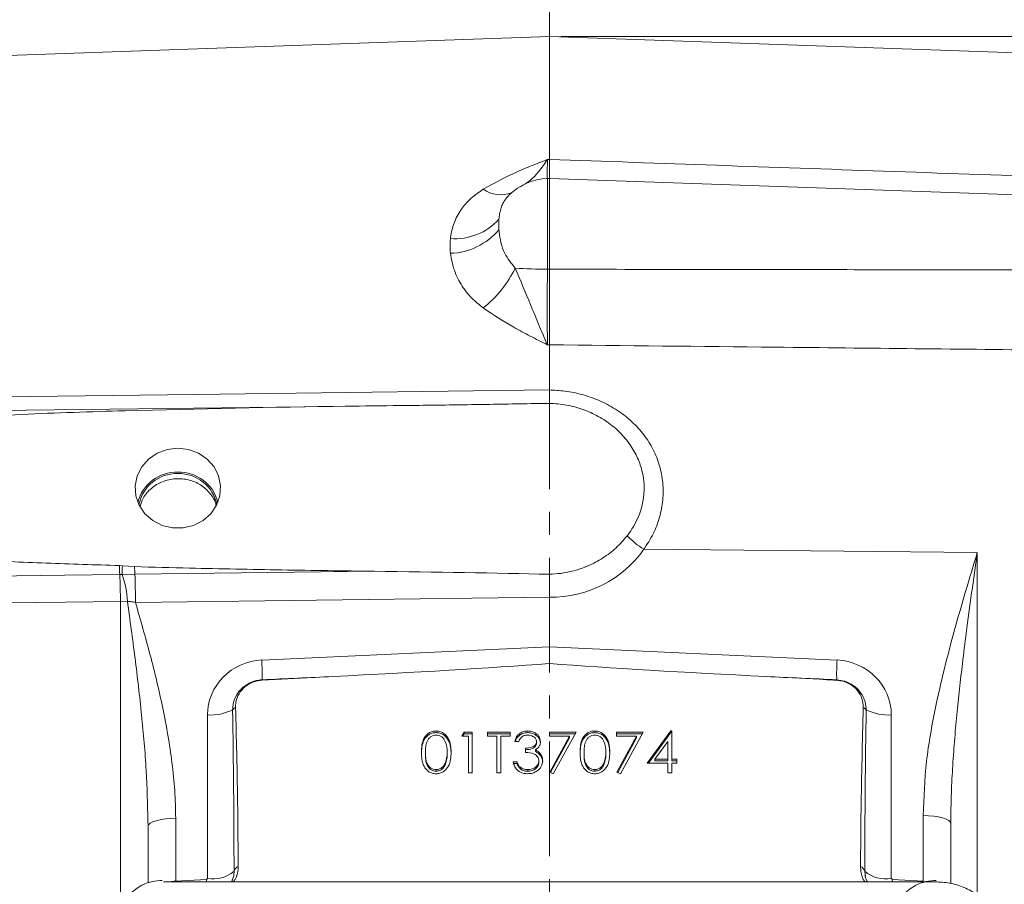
# Model space of a CAD drawing. Header units: inches. Extents: x 0.3 to 33.9, y 0.2 to 21.6.
# Tile 12 of 26: x 21 to 25.3, y 8.9 to 12.7. Entities that reach past the tile are written whole.
import ezdxf

# ---------------------------------------------------------------- set-up
doc = ezdxf.new("R2010")
doc.units = ezdxf.units.IN
doc.header["$MEASUREMENT"] = 0
doc.linetypes.add('CENTERX2', pattern=[0.8, 0.5, -0.1, 0.1, -0.1])
doc.layers.add('SLD-0', color=7, linetype='Continuous', lineweight=15)
doc.styles.add('SLDTEXTSTYLE0', font='TXT', dxfattribs={"width": 0.75})
doc.dimstyles.new('SLDDIMSTYLE0', dxfattribs={"dimtxt": 0.25, "dimasz": 0.13, "dimexe": 0, "dimexo": 0.0625, "dimgap": 0.0625, "dimtad": 0, "dimtih": 1, "dimtoh": 1, "dimrnd": 1e-09, "dimzin": 12, "dimdsep": 46, "dimtxsty": 'SLDTEXTSTYLE0', "dimsah": 1, "dimcen": 0.09, "dimadec": 0, "dimazin": 3, "dimtfac": 1, "dimtofl": 0, "dimtmove": 0, "dimatfit": 3, "dimfxl": 1, "dimfrac": 2, "dimtolj": 1, "dimtzin": 12, "dimarcsym": 0})

# ---------------------------------------------------------------- blocks, each defined once
blk = doc.blocks.new('_D_6')
at = {"layer": 'SLD-0'}
for p, q in [((25.8935, 12.5166), (25.8935, 13.5957)), ((24.2195, 13.5075), (24.1687, 13.5075)), ((24.1687, 13.5075), (24.1687, 13.1106)), ((24.993, 13.5075), (25.0437, 13.5075)), ((25.0437, 13.5075), (25.0437, 13.1106)), ((23.319, 13.4707), (24.0799, 13.4707)), ((25.8935, 13.4707), (25.1325, 13.4707)), ((24.1687, 13.1106), (24.2195, 13.1106)), ((25.0437, 13.1106), (24.993, 13.1106))]:
    blk.add_line(p, q, dxfattribs=at)
for points in [[(23.319, 13.4707), (23.449, 13.4507), (23.449, 13.4907)], [(25.8935, 13.4707), (25.7635, 13.4907), (25.7635, 13.4507)]]:
    blk.add_solid(points, dxfattribs=at)
at = {"layer": 'SLD-0', "char_height": 0.25, "attachment_point": 1, "style": 'SLDTEXTSTYLE0'}
for s, insert in [('2.57', (24.1814, 13.8805, -2.4475)), ('65.4', (24.283, 13.4329, -2.4475))]:
    blk.add_mtext(s, dxfattribs=dict(at, insert=insert))
blk = doc.blocks.new('_D_7')
at = {"layer": 'SLD-0'}
for p, q in [((27.3015, 11.1869), (27.3015, 14.7768)), ((24.8311, 14.6886), (24.7803, 14.6886)), ((24.7803, 14.6886), (24.7803, 14.2917)), ((25.7893, 14.6886), (25.8401, 14.6886)), ((25.8401, 14.6886), (25.8401, 14.2917)), ((23.319, 14.6518), (24.6916, 14.6518)), ((27.3015, 14.6518), (25.9289, 14.6518)), ((24.7803, 14.2917), (24.8311, 14.2917)), ((25.8401, 14.2917), (25.7893, 14.2917))]:
    blk.add_line(p, q, dxfattribs=at)
for points in [[(23.319, 14.6518), (23.449, 14.6318), (23.449, 14.6718)], [(27.3015, 14.6518), (27.1715, 14.6718), (27.1715, 14.6318)]]:
    blk.add_solid(points, dxfattribs=at)
at = {"layer": 'SLD-0', "char_height": 0.25, "attachment_point": 1, "style": 'SLDTEXTSTYLE0'}
for s, insert in [('3.98', (24.8854, 15.0616, -2.4475)), ('101.2', (24.8946, 14.614, -2.4475))]:
    blk.add_mtext(s, dxfattribs=dict(at, insert=insert))
blk = doc.blocks.new('_D_8')
at = {"layer": 'SLD-0'}
for p, q in [((18.751, 11.6936), (18.751, 13.5957)), ((20.5559, 13.5075), (20.5051, 13.5075)), ((20.5051, 13.5075), (20.5051, 13.1106)), ((21.5141, 13.5075), (21.5649, 13.5075)), ((21.5649, 13.5075), (21.5649, 13.1106)), ((18.751, 13.4707), (20.4163, 13.4707)), ((23.319, 13.4707), (21.6536, 13.4707)), ((20.5051, 13.1106), (20.5559, 13.1106)), ((21.5649, 13.1106), (21.5141, 13.1106))]:
    blk.add_line(p, q, dxfattribs=at)
for points in [[(18.751, 13.4707), (18.881, 13.4507), (18.881, 13.4907)], [(23.319, 13.4707), (23.189, 13.4907), (23.189, 13.4507)]]:
    blk.add_solid(points, dxfattribs=at)
at = {"layer": 'SLD-0', "char_height": 0.25, "attachment_point": 1, "style": 'SLDTEXTSTYLE0'}
for s, insert in [('4.57', (20.6101, 13.8805, -2.4475)), ('116.0', (20.6193, 13.4329, -2.4475))]:
    blk.add_mtext(s, dxfattribs=dict(at, insert=insert))
blk = doc.blocks.new('_D_9')
at = {"layer": 'SLD-0'}
for p, q in [((17.611, 11.7513), (17.611, 14.7768)), ((19.9859, 14.6886), (19.9351, 14.6886)), ((19.9351, 14.6886), (19.9351, 14.2917)), ((20.9441, 14.6886), (20.9949, 14.6886)), ((20.9949, 14.6886), (20.9949, 14.2917)), ((17.611, 14.6518), (19.8463, 14.6518)), ((23.319, 14.6518), (21.0836, 14.6518)), ((19.9351, 14.2917), (19.9859, 14.2917)), ((20.9949, 14.2917), (20.9441, 14.2917))]:
    blk.add_line(p, q, dxfattribs=at)
for points in [[(17.611, 14.6518), (17.741, 14.6318), (17.741, 14.6718)], [(23.319, 14.6518), (23.189, 14.6718), (23.189, 14.6318)]]:
    blk.add_solid(points, dxfattribs=at)
at = {"layer": 'SLD-0', "char_height": 0.25, "attachment_point": 1, "style": 'SLDTEXTSTYLE0'}
for s, insert in [('5.71', (20.0401, 15.0616, -2.4475)), ('145.0', (20.0493, 14.614, -2.4475))]:
    blk.add_mtext(s, dxfattribs=dict(at, insert=insert))
blk = doc.blocks.new('_D_11')
at = {"layer": 'SLD-0'}
for p, q in [((23.369, 12.6045), (30.951, 12.6045)), ((30.826, 12.6045), (30.826, 9.2256)), ((30.3469, 8.8515), (30.2962, 8.8515)), ((30.2962, 8.8515), (30.2962, 8.4547)), ((31.3051, 8.8515), (31.3559, 8.8515)), ((31.3559, 8.8515), (31.3559, 8.4547)), ((30.2962, 8.4547), (30.3469, 8.4547)), ((31.3559, 8.4547), (31.3051, 8.4547)), ((30.826, 5.0249), (30.826, 8.4039)), ((26.866, 5.0249), (30.951, 5.0249))]:
    blk.add_line(p, q, dxfattribs=at)
for points in [[(30.826, 12.6045), (30.806, 12.4745), (30.846, 12.4745)], [(30.826, 5.0249), (30.846, 5.1549), (30.806, 5.1549)]]:
    blk.add_solid(points, dxfattribs=at)
at = {"layer": 'SLD-0', "char_height": 0.25, "attachment_point": 1, "style": 'SLDTEXTSTYLE0'}
for s, insert in [('7.58', (30.4012, 9.2246, -2.4475)), ('192.5', (30.4104, 8.7769, -2.4475))]:
    blk.add_mtext(s, dxfattribs=dict(at, insert=insert))

msp = doc.modelspace()

# ---------------------------------------------------------------- linework, layer by layer
at = {"color": 7, "linetype": 'Continuous', "lineweight": 15}
for p, q in [((23.319, 12.6045), (19.7703, 12.4806)), ((25.5232, 12.5276), (23.319, 12.6045)), ((23.319, 12.0686), (23.319, 12.6045)), ((23.3102, 12.0683), (23.319, 12.0686)), ((23.319, 11.9856), (23.3102, 11.9853)), ((25.5232, 11.9086), (23.319, 11.9856)), ((23.319, 11.9856), (23.319, 11.5901)), ((23.3102, 11.5901), (23.319, 11.5901)), ((23.319, 11.2607), (23.3102, 11.2606)), ((23.319, 11.0641), (23.319, 11.2607)), ((23.319, 11.0641), (23.319, 11.064)), ((22.3762, 10.9924), (20.5701, 10.9695)), ((25.1848, 10.3555), (23.7306, 10.3695)), ((21.444, 10.2985), (21.457, 10.2976)), ((21.457, 10.2976), (21.5102, 10.2938)), ((22.5547, 10.2737), (21.5115, 10.2607)), ((21.5115, 10.2607), (21.4564, 10.2595)), ((21.479, 10.1432), (21.4483, 10.1421)), ((23.319, 10.1602), (21.5142, 10.1375)), ((23.319, 9.945), (23.319, 10.1602)), ((23.319, 10.1602), (23.319, 10.1602)), ((22.0646, 9.887), (23.319, 9.945)), ((23.319, 9.945), (24.5733, 9.887)), ((23.319, 9.945), (23.319, 9.8711)), ((22.3746, 9.815), (22.066, 9.7988)), ((21.8282, 8.9348), (21.8282, 9.6478)), ((24.8098, 9.6478), (24.8098, 8.9348)), ((22.8247, 9.5706), (22.8247, 9.5778)), ((23.2245, 9.5706), (23.2245, 9.5778)), ((23.5165, 9.5706), (23.5165, 9.5778)), ((23.7453, 9.4368), (23.849, 9.5778)), ((23.849, 9.5778), (23.8524, 9.5778)), ((23.849, 9.5706), (23.849, 9.5778)), ((23.8524, 9.5778), (23.8524, 9.4549)), ((22.9365, 9.555), (22.9477, 9.5732)), ((22.9658, 9.555), (22.9365, 9.555)), ((22.9409, 9.555), (22.9477, 9.566)), ((22.9477, 9.5732), (22.9828, 9.5732)), ((22.9477, 9.566), (22.9477, 9.5732)), ((22.9477, 9.566), (22.9828, 9.566)), ((22.9658, 9.3958), (22.9658, 9.555)), ((22.9828, 9.5732), (22.9828, 9.3958)), ((23.0486, 9.5732), (23.1485, 9.5732)), ((23.0486, 9.555), (23.0486, 9.5732)), ((23.0486, 9.566), (23.1485, 9.566)), ((23.09, 9.555), (23.0486, 9.555)), ((23.09, 9.3958), (23.09, 9.555)), ((23.107, 9.555), (23.107, 9.3958)), ((23.1485, 9.555), (23.107, 9.555)), ((23.1485, 9.5732), (23.1485, 9.555)), ((23.185, 9.5323), (23.1679, 9.5323)), ((23.2629, 9.5246), (23.2629, 9.5317)), ((23.319, 9.5732), (23.4359, 9.5732)), ((23.319, 9.555), (23.319, 9.5732)), ((23.319, 9.566), (23.432, 9.566)), ((23.407, 9.555), (23.319, 9.555)), ((23.3213, 9.3988), (23.407, 9.555)), ((23.3244, 9.3973), (23.407, 9.5478)), ((23.4359, 9.5732), (23.336, 9.3913)), ((23.407, 9.5478), (23.407, 9.555)), ((23.6113, 9.5732), (23.7282, 9.5732)), ((23.6113, 9.555), (23.6113, 9.5732)), ((23.6113, 9.566), (23.7243, 9.566)), ((23.6993, 9.555), (23.6113, 9.555)), ((23.6136, 9.3988), (23.6993, 9.555)), ((23.6167, 9.3973), (23.6993, 9.5478)), ((23.7282, 9.5732), (23.6283, 9.3913)), ((23.6993, 9.5478), (23.6993, 9.555)), ((23.7505, 9.4368), (23.849, 9.5706)), ((23.8354, 9.532), (23.7787, 9.4549)), ((23.8354, 9.4549), (23.8354, 9.532)), ((23.849, 9.5706), (23.8524, 9.5706)), ((23.2142, 9.4845), (23.2142, 9.5027)), ((23.2578, 9.488), (23.2578, 9.4952)), ((22.7782, 9.4773), (22.7782, 9.4845)), ((22.8732, 9.4773), (22.8732, 9.4845)), ((23.2727, 9.4398), (23.2727, 9.447)), ((23.2784, 9.4729), (23.2784, 9.48)), ((23.47, 9.4773), (23.47, 9.4845)), ((23.565, 9.4773), (23.565, 9.4845)), ((23.7787, 9.4478), (23.7787, 9.4549)), ((23.7787, 9.4549), (23.8354, 9.4549)), ((23.7787, 9.4478), (23.8354, 9.4478)), ((23.8354, 9.4478), (23.8354, 9.4549)), ((23.8524, 9.4549), (23.8744, 9.4549)), ((23.8524, 9.4478), (23.8524, 9.4549)), ((23.8524, 9.4478), (23.8744, 9.4478)), ((23.8744, 9.4549), (23.8744, 9.4368)), ((22.8252, 9.4023), (22.8252, 9.4095)), ((22.866, 9.4328), (22.866, 9.4399)), ((23.1606, 9.4436), (23.1777, 9.4436)), ((23.1606, 9.4364), (23.1777, 9.4364)), ((23.1777, 9.4364), (23.1777, 9.4436)), ((23.1926, 9.4119), (23.1926, 9.4191)), ((23.2243, 9.4023), (23.2243, 9.4095)), ((23.517, 9.4023), (23.517, 9.4095)), ((23.5578, 9.4328), (23.5578, 9.4399)), ((23.8354, 9.4368), (23.7453, 9.4368)), ((23.8354, 9.3958), (23.8354, 9.4368)), ((23.8524, 9.4368), (23.8524, 9.3958)), ((23.8744, 9.4368), (23.8524, 9.4368)), ((22.9828, 9.3958), (22.9658, 9.3958)), ((23.107, 9.3958), (23.09, 9.3958)), ((23.336, 9.3913), (23.3213, 9.3988)), ((23.6283, 9.3913), (23.6136, 9.3988)), ((23.8524, 9.3958), (23.8354, 9.3958)), ((21.6896, 9.1973), (21.6896, 8.9238)), ((24.9483, 8.9238), (24.9483, 9.2094)), ((25.0693, 9.1911), (25.069, 9.1749)), ((21.569, 9.1628), (21.5682, 9.1858)), ((21.569, 8.9166), (21.569, 9.1628)), ((25.069, 9.1749), (25.069, 8.9129)), ((21.6896, 8.9238), (21.8233, 8.93)), ((21.8233, 8.93), (21.8282, 8.9348)), ((21.9345, 8.9206), (21.9394, 8.9395)), ((24.6941, 8.9664), (24.6958, 8.9518)), ((24.6961, 8.9525), (24.6971, 8.9445)), ((24.8098, 8.9348), (24.8146, 8.93)), ((24.8146, 8.93), (24.9483, 8.9238)), ((25.0003, 8.9206), (21.6366, 8.9206))]:
    msp.add_line(p, q, dxfattribs=at)
at = {"color": 8, "linetype": 'Continuous', "lineweight": 15}
for p, q in [((23.3102, 11.9853), (23.3102, 11.5901)), ((25.1848, 10.3555), (25.1848, 8.8633)), ((21.4483, 8.8598), (21.4483, 10.1421)), ((21.8233, 8.93), (21.8237, 8.9206)), ((24.8146, 8.93), (24.8142, 8.9206)), ((21.6896, 8.9238), (21.6897, 8.9206)), ((24.9483, 8.9238), (24.9482, 8.9206))]:
    msp.add_line(p, q, dxfattribs=at)
at = {"color": 7, "linetype": 'Continuous', "lineweight": 15, "flags": 128}
for points in [[(20.5732, 11.0287), (20.813, 11.0318), (21.7724, 11.0442), (23.319, 11.0641)], [(21.699, 10.8098), (21.6525, 10.8043), (21.609, 10.7882), (21.5711, 10.7626), (21.5413, 10.7289), (21.5214, 10.6894), (21.5126, 10.6464), (21.5156, 10.6028), (21.53, 10.5613), (21.5551, 10.5244), (21.5892, 10.4945), (21.6302, 10.4734), (21.6756, 10.4625), (21.7224, 10.4625), (21.7677, 10.4734), (21.8087, 10.4945), (21.8428, 10.5244), (21.8679, 10.5613), (21.8824, 10.6028), (21.8853, 10.6464), (21.8766, 10.6894), (21.8566, 10.7289), (21.8268, 10.7626), (21.7889, 10.7882), (21.7454, 10.8043), (21.699, 10.8098)], [(21.4455, 10.2597), (21.2056, 10.2567), (20.5703, 10.2487)], [(21.4483, 10.1421), (21.2085, 10.1392), (20.5732, 10.1312)], [(21.6896, 9.1973), (21.6658, 9.1964), (21.6431, 9.1943), (21.6223, 9.191), (21.6041, 9.1868), (21.5891, 9.1816), (21.5781, 9.1757), (21.5713, 9.1694), (21.569, 9.1628)], [(24.9483, 9.2094), (24.9721, 9.2085), (24.9948, 9.2064), (25.0157, 9.2032), (25.0339, 9.1989), (25.0488, 9.1937), (25.0599, 9.1879), (25.0667, 9.1815), (25.069, 9.1749)]]:
    msp.add_lwpolyline(points, dxfattribs=at)
at = {"color": 7, "linetype": 'Continuous', "lineweight": 15}
for centre, radius, start, end in [((23.319, 11.7354), 0.25, 92, 134.418), ((22.9071, 11.9815), 0.2586, 265.6604, 317.8805), ((22.8775, 11.9487), 0.2895, 271.9958, 319.9014), ((22.7102, 11.8226), 0.5134, 308.5679, 333.654), ((23.3117, 13.7323), 2.1422, 266.2144, 269.9615), ((21.6943, 10.5301), 0.1755, 88.4647, 165.5745), ((21.694, 10.5313), 0.1681, 88.311, 169.0106), ((21.7037, 10.5301), 0.1755, 14.4255, 91.5353), ((21.7039, 10.5313), 0.1681, 10.9894, 91.689), ((23.9508, 10.7144), 0.4092, 224.3358, 237.4492), ((23.1519, 10.3451), 1.7085, 181.563, 182.8635), ((22.3328, 10.2646), 0.8764, 177.8467, 180.3377), ((23.2523, 10.3441), 1.7428, 181.6543, 182.7451), ((18.683, 10.1336), 2.7654, 0.1765, 2.6133), ((21.1179, 10.1333), 0.3611, 1.5614, 20.4406), ((18.5828, 10.1342), 2.9314, 0.0644, 2.473), ((21.0123, 9.8247), 1.0542, 358.695, 3.3913), ((25.6257, 9.8247), 1.0542, 176.6087, 181.305), ((22.0824, 9.7982), 0.0164, 171.5853, 177.889), ((24.5555, 9.7982), 0.0164, 2.111, 8.4147), ((21.8421, 9.8575), 0.2102, 266.1926, 297.0837), ((21.977, 9.6333), 0.054, 119.6035, 136.6224), ((24.6609, 9.6333), 0.054, 43.3776, 60.3965), ((24.7958, 9.8575), 0.2102, 242.9163, 273.8074), ((21.9748, 8.958), 0.0321, 113.2504, 164.7463), ((24.6631, 8.958), 0.0321, 15.2537, 66.7496), ((21.8523, 9.0742), 0.1414, 260.1841, 310.3535), ((24.7857, 9.0742), 0.1414, 229.6465, 279.8159)]:
    msp.add_arc(centre, radius, start, end, dxfattribs=at)
at = {"color": 8, "linetype": 'Continuous', "lineweight": 15}
msp.add_arc((23.1066, 12.0486), 0.134, 235.2393, 290.6814, dxfattribs=at)
at = {"color": 7, "linetype": 'Continuous', "lineweight": 15}
for centre, major_axis, ratio, start_param, end_param in [((23.3148, 10.6427), (0.4929, -0.0872), 0.962793, 4.889568, 5.863291), ((21.3633, 10.1687), (3.4254, 0), 0.032706, 0.963213, 1.21557), ((22.0732, 9.6509), (0.2415, 0.0428), 0.962793, 1.4369, 2.97279), ((24.5648, 9.6509), (0.2415, -0.0428), 0.962793, 0.168803, 1.704693), ((20.982, 9.8702), (3.1511, 0.1027), 0.035536, 5.168987, 5.546744), ((25.656, 9.8702), (3.1511, -0.1027), 0.035536, 3.878034, 4.255791), ((-10.9079, 8.395), (75.3191, 3.441), 0.001485, 5.165463, 5.170022), ((57.5459, 8.395), (75.3191, -3.441), 0.001485, 4.254756, 4.259315), ((21.824, 8.758), (0.0043, 2.6055), 0.046027, 4.792529, 5.070198), ((24.814, 8.758), (-0.0043, 2.6055), 0.046027, 1.212987, 1.490656)]:
    msp.add_ellipse(centre, major_axis=major_axis, ratio=ratio, start_param=start_param, end_param=end_param, dxfattribs=at)
at = {"color": 8, "linetype": 'Continuous', "lineweight": 15}
msp.add_ellipse((21.694, 8.869), major_axis=(0.1249, 0.0102), ratio=0.438104, start_param=1.569865, end_param=1.771679, dxfattribs=at)
at = {"color": 7, "linetype": 'Continuous', "lineweight": 15}
for points, knots in [([(23.0303, 11.9385), (23.0736, 11.9626), (23.1391, 11.9989), (23.2355, 12.0391), (23.285, 12.0586), (23.31, 12.0682), (23.3102, 12.0683)], [0, 0, 0, 0, 0.493398, 0.745029, 0.997453, 1, 1, 1, 1]), ([(23.319, 12.0686), (23.319, 12.0537), (23.319, 12.0236), (23.319, 11.9946), (23.319, 11.987), (23.319, 11.9833)], [0, 0, 0, 0, 0.3299517, 0.6700504, 1, 1, 1, 1]), ([(23.319, 12.0686), (23.8047, 12.0516), (24.5395, 12.0258), (25.2742, 11.9999), (25.5232, 11.9912)], [0, 0, 0, 0, 0.661168, 1, 1, 1, 1]), ([(22.8875, 11.7237), (22.8881, 11.7282), (22.8912, 11.7537), (22.9039, 11.7996), (22.9345, 11.8542), (22.9767, 11.9015), (23.0122, 11.926), (23.0303, 11.9385)], [0, 0, 0, 0, 0.054789, 0.306864, 0.566571, 0.779999, 1, 1, 1, 1]), ([(23.0989, 11.7623), (23.0992, 11.7588), (23.1006, 11.7406), (23.1068, 11.7058), (23.1244, 11.6501), (23.1532, 11.6154), (23.1702, 11.5947)], [0, 0, 0, 0, 0.0616032, 0.3284686, 0.6011933, 1, 1, 1, 1]), ([(23.0303, 11.4212), (23.0127, 11.4354), (22.9771, 11.4643), (22.9339, 11.52), (22.9002, 11.586), (22.8918, 11.6346), (22.8875, 11.6594)], [0, 0, 0, 0, 0.21336, 0.43352, 0.711269, 1, 1, 1, 1]), ([(23.1702, 11.5947), (23.1927, 11.5411), (23.2281, 11.4568), (23.2736, 11.3453), (23.2978, 11.2885), (23.3101, 11.2608), (23.3102, 11.2606)], [0, 0, 0, 0, 0.458943, 0.721865, 0.99767, 1, 1, 1, 1]), ([(23.3102, 11.5901), (23.3101, 11.5624), (23.3098, 11.5062), (23.3097, 11.4215), (23.3098, 11.3374), (23.3101, 11.2865), (23.3102, 11.2606)], [0, 0, 0, 0, 0.239385, 0.485722, 0.738731, 1, 1, 1, 1]), ([(23.319, 11.5901), (23.319, 11.5616), (23.319, 11.5037), (23.319, 11.4183), (23.319, 11.3352), (23.319, 11.2858), (23.319, 11.2607)], [0, 0, 0, 0, 0.246215, 0.500001, 0.746214, 1, 1, 1, 1]), ([(23.319, 11.5901), (23.7081, 11.5894), (24.4429, 11.5881), (25.1776, 11.5877), (25.5232, 11.5875)], [0, 0, 0, 0, 0.5296757, 1, 1, 1, 1]), ([(23.3102, 11.2606), (23.31, 11.2607), (23.285, 11.2733), (23.2355, 11.2983), (23.1391, 11.3488), (23.0736, 11.3923), (23.0303, 11.4212)], [0, 0, 0, 0, 0.002547, 0.254971, 0.506602, 1, 1, 1, 1]), ([(25.5232, 11.2374), (25.1172, 11.2417), (24.3825, 11.2494), (23.6477, 11.2572), (23.319, 11.2607)], [0, 0, 0, 0, 0.55255, 1, 1, 1, 1]), ([(23.319, 11.064), (23.319, 11.0584), (23.3189, 11.0471), (23.3189, 11.0327), (23.3189, 11.0208), (23.3188, 11.0109), (23.3189, 11.0075), (23.3189, 11.0056)], [0, 0, 0, 0, 0.188169, 0.381797, 0.569966, 0.763589, 1, 1, 1, 1]), ([(23.319, 11.064), (23.3411, 11.0629), (23.3912, 11.0602), (23.4678, 11.0438), (23.5459, 11.0155), (23.6175, 10.976), (23.6804, 10.927), (23.7328, 10.8691), (23.7736, 10.8044), (23.8012, 10.734), (23.8154, 10.66), (23.8153, 10.5841), (23.8011, 10.5087), (23.7737, 10.4356), (23.745, 10.3916), (23.7306, 10.3695)], [0, 0, 0, 0, 0.063203, 0.143144, 0.223081, 0.302355, 0.381619, 0.459397, 0.53716, 0.614037, 0.690903, 0.767944, 0.844988, 0.922487, 1, 1, 1, 1]), ([(22.6688, 10.9959), (22.5888, 10.995), (22.1888, 10.9903), (21.6385, 10.979), (21.018, 10.9597), (20.7178, 10.941), (20.5677, 10.9317)], [0, 0, 0, 0, 0.114153, 0.570777, 0.785343, 1, 1, 1, 1]), ([(22.6688, 10.9959), (22.7127, 10.9964), (22.843, 10.9979), (23.0597, 11.0009), (23.2325, 11.0041), (23.3189, 11.0056)], [0, 0, 0, 0, 0.202655, 0.601325, 1, 1, 1, 1]), ([(23.3189, 11.0056), (23.3437, 11.0039), (23.3934, 11.0005), (23.4656, 10.9808), (23.5332, 10.9505), (23.5939, 10.9101), (23.6456, 10.8608), (23.6862, 10.8053), (23.7147, 10.7448), (23.7304, 10.6834), (23.7334, 10.6222), (23.723, 10.5452), (23.6953, 10.4791), (23.6652, 10.4382), (23.6581, 10.4285)], [0, 0, 0, 0, 0.0858368, 0.1716603, 0.257757, 0.3438404, 0.4276757, 0.5114763, 0.5910345, 0.6705586, 0.7435491, 0.8165434, 0.9565238, 1, 1, 1, 1]), ([(21.8645, 10.5619), (21.8643, 10.5631), (21.8621, 10.5821), (21.8402, 10.6146), (21.8001, 10.6523), (21.7466, 10.6747), (21.6881, 10.6797), (21.6306, 10.6667), (21.5816, 10.637), (21.5469, 10.5985), (21.5381, 10.5686), (21.5344, 10.5561)], [0, 0, 0, 0, 0.0088779, 0.1367719, 0.2650893, 0.3938682, 0.522663, 0.6511272, 0.7793712, 0.9076799, 1, 1, 1, 1]), ([(23.6581, 10.4285), (23.6427, 10.4106), (23.6115, 10.3744), (23.5534, 10.3305), (23.4883, 10.2956), (23.4257, 10.2748), (23.3686, 10.2636), (23.3355, 10.2616), (23.3188, 10.2607)], [0, 0, 0, 0, 0.185043, 0.375456, 0.559982, 0.750094, 0.874229, 1, 1, 1, 1]), ([(24.9483, 9.2094), (24.9517, 9.288), (24.9585, 9.4461), (25.0071, 9.7165), (25.0831, 10.0193), (25.1505, 10.2428), (25.1846, 10.3549), (25.1848, 10.3555)], [0, 0, 0, 0, 0.200948, 0.404035, 0.700761, 0.998253, 1, 1, 1, 1]), ([(20.5677, 10.3393), (20.6475, 10.3338), (20.8333, 10.321), (21.1255, 10.3087), (21.3378, 10.3019), (21.444, 10.2985)], [0, 0, 0, 0, 0.273565, 0.6367475, 1, 1, 1, 1]), ([(21.5102, 10.2938), (21.5902, 10.2917), (21.7372, 10.2878), (21.9512, 10.2832), (22.2194, 10.2782), (22.4206, 10.2755), (22.5547, 10.2737)], [0, 0, 0, 0, 0.22972, 0.422285, 0.614853, 1, 1, 1, 1]), ([(21.4564, 10.2595), (21.4547, 10.2595), (21.4511, 10.2597), (21.4475, 10.2597), (21.4455, 10.2597)], [0, 0, 0, 0, 0.44896, 1, 1, 1, 1]), ([(23.3188, 10.2607), (23.3188, 10.2573), (23.3188, 10.2505), (23.3188, 10.2372), (23.3189, 10.2204), (23.3189, 10.2004), (23.3189, 10.18), (23.319, 10.1668), (23.319, 10.1602)], [0, 0, 0, 0, 0.114538, 0.230247, 0.419935, 0.615121, 0.80481, 1, 1, 1, 1]), ([(21.5142, 10.1375), (21.5083, 10.1387), (21.4964, 10.141), (21.4848, 10.1425), (21.479, 10.1432)], [0, 0, 0, 0, 0.49659, 1, 1, 1, 1]), ([(21.5142, 10.1375), (21.5361, 10.0614), (21.58, 9.9091), (21.6264, 9.7159), (21.6564, 9.5591), (21.6742, 9.4396), (21.6869, 9.3189), (21.6887, 9.2379), (21.6896, 9.1973)], [0, 0, 0, 0, 0.247483, 0.495276, 0.620837, 0.746572, 0.873077, 1, 1, 1, 1]), ([(21.9378, 9.6704), (21.9383, 9.6791), (21.9397, 9.7021), (21.9529, 9.7339), (21.9771, 9.7647), (22.0094, 9.788), (22.042, 9.7987), (22.0614, 9.8003), (22.0662, 9.8006)], [0, 0, 0, 0, 0.133792, 0.349994, 0.507744, 0.714733, 0.929626, 1, 1, 1, 1]), ([(22.066, 9.7988), (22.0524, 9.7969), (22.0253, 9.7929), (21.99, 9.7713), (21.9639, 9.7409), (21.9513, 9.7086), (21.9506, 9.6879), (21.9504, 9.6802)], [0, 0, 0, 0, 0.215697, 0.431707, 0.649625, 0.869325, 1, 1, 1, 1]), ([(24.5719, 9.7988), (24.567, 9.7991), (24.542, 9.8005), (24.4391, 9.806), (24.3412, 9.811), (24.2634, 9.815)], [0, 0, 0, 0, 0.048249, 0.242972, 1, 1, 1, 1]), ([(24.5718, 9.8006), (24.5837, 9.7992), (24.6095, 9.796), (24.64, 9.7803), (24.6678, 9.7572), (24.6896, 9.7266), (24.6994, 9.6939), (24.7, 9.6749), (24.7001, 9.6704)], [0, 0, 0, 0, 0.1755626, 0.3775028, 0.4926897, 0.7110126, 0.9299565, 1, 1, 1, 1]), ([(24.6876, 9.6802), (24.6866, 9.6933), (24.6847, 9.7194), (24.6644, 9.7547), (24.6337, 9.7817), (24.6007, 9.7958), (24.5795, 9.798), (24.5719, 9.7988)], [0, 0, 0, 0, 0.2202113, 0.4405799, 0.6609968, 0.8801334, 1, 1, 1, 1]), ([(21.9504, 9.6802), (21.9523, 9.6131), (21.9589, 9.3822), (21.9608, 9.1513), (21.9622, 8.9875)], [0, 0, 0, 0, 0.290691, 1, 1, 1, 1]), ([(24.6758, 8.9875), (24.6758, 8.9983), (24.6762, 9.0804), (24.6781, 9.3113), (24.6838, 9.5314), (24.6876, 9.6802)], [0, 0, 0, 0, 0.0467735, 0.3555451, 1, 1, 1, 1]), ([(22.7611, 9.4844), (22.7614, 9.4948), (22.7619, 9.5155), (22.7687, 9.541), (22.7805, 9.5588), (22.7928, 9.5694), (22.808, 9.5765), (22.8191, 9.5773), (22.8247, 9.5778)], [0, 0, 0, 0, 0.250526, 0.500164, 0.625273, 0.750198, 0.875111, 1, 1, 1, 1]), ([(22.8247, 9.5778), (22.8303, 9.5773), (22.8414, 9.5765), (22.8619, 9.5672), (22.88, 9.5462), (22.8893, 9.5157), (22.8899, 9.4949), (22.8903, 9.4844)], [0, 0, 0, 0, 0.125169, 0.250336, 0.498865, 0.749016, 1, 1, 1, 1]), ([(23.1679, 9.5323), (23.1701, 9.5391), (23.1745, 9.5527), (23.189, 9.5678), (23.2066, 9.5764), (23.2185, 9.5773), (23.2245, 9.5778)], [0, 0, 0, 0, 0.280288, 0.55968, 0.779747, 1, 1, 1, 1]), ([(23.2245, 9.5778), (23.2322, 9.577), (23.2476, 9.5754), (23.266, 9.564), (23.2777, 9.5486), (23.2792, 9.5373), (23.28, 9.5317)], [0, 0, 0, 0, 0.280085, 0.559868, 0.780099, 1, 1, 1, 1]), ([(23.4529, 9.4844), (23.4532, 9.4948), (23.4537, 9.5155), (23.4605, 9.541), (23.4723, 9.5588), (23.4846, 9.5694), (23.4998, 9.5765), (23.5109, 9.5773), (23.5165, 9.5778)], [0, 0, 0, 0, 0.2505259, 0.5001642, 0.6252727, 0.7501982, 0.8751106, 1, 1, 1, 1]), ([(23.5165, 9.5778), (23.5221, 9.5773), (23.5332, 9.5765), (23.5537, 9.5672), (23.5718, 9.5462), (23.5811, 9.5157), (23.5817, 9.4949), (23.582, 9.4844)], [0, 0, 0, 0, 0.125169, 0.250336, 0.498865, 0.749016, 1, 1, 1, 1]), ([(22.7611, 9.4773), (22.7614, 9.4876), (22.7619, 9.5083), (22.7687, 9.5339), (22.7805, 9.5516), (22.7928, 9.5622), (22.808, 9.5693), (22.8191, 9.5702), (22.8247, 9.5706)], [0, 0, 0, 0, 0.250526, 0.500164, 0.625273, 0.750198, 0.875111, 1, 1, 1, 1]), ([(22.8252, 9.5596), (22.8209, 9.5592), (22.8122, 9.5583), (22.8006, 9.5521), (22.7914, 9.5434), (22.783, 9.529), (22.7787, 9.5088), (22.7784, 9.4926), (22.7782, 9.4845)], [0, 0, 0, 0, 0.124874, 0.249889, 0.374726, 0.499789, 0.7495, 1, 1, 1, 1]), ([(22.8247, 9.5706), (22.8303, 9.5702), (22.8414, 9.5693), (22.8619, 9.5601), (22.88, 9.539), (22.8893, 9.5086), (22.8899, 9.4877), (22.8903, 9.4773)], [0, 0, 0, 0, 0.125169, 0.250336, 0.498865, 0.749016, 1, 1, 1, 1]), ([(22.8732, 9.4845), (22.8725, 9.501), (22.8714, 9.5257), (22.8537, 9.55), (22.8383, 9.5583), (22.8296, 9.5591), (22.8252, 9.5596)], [0, 0, 0, 0, 0.500072, 0.749021, 0.874598, 1, 1, 1, 1]), ([(23.1709, 9.5323), (23.1723, 9.5366), (23.1761, 9.5477), (23.1891, 9.5606), (23.2066, 9.5693), (23.2185, 9.5702), (23.2245, 9.5706)], [0, 0, 0, 0, 0.198851, 0.509857, 0.754824, 1, 1, 1, 1]), ([(23.2247, 9.5596), (23.2198, 9.5592), (23.2099, 9.5585), (23.1942, 9.5496), (23.1885, 9.5388), (23.185, 9.5323)], [0, 0, 0, 0, 0.280636, 0.5603644, 1, 1, 1, 1]), ([(23.2142, 9.5027), (23.225, 9.5036), (23.2411, 9.505), (23.2568, 9.5154), (23.2622, 9.5243), (23.2627, 9.5292), (23.2629, 9.5317)], [0, 0, 0, 0, 0.499418, 0.749016, 0.874544, 1, 1, 1, 1]), ([(23.2245, 9.5706), (23.2322, 9.5698), (23.2476, 9.5683), (23.266, 9.5569), (23.2777, 9.5414), (23.2792, 9.5301), (23.28, 9.5245)], [0, 0, 0, 0, 0.280085, 0.559868, 0.780099, 1, 1, 1, 1]), ([(23.2629, 9.5317), (23.262, 9.5364), (23.26, 9.5457), (23.2455, 9.5572), (23.2326, 9.5587), (23.2247, 9.5596)], [0, 0, 0, 0, 0.278859, 0.560074, 1, 1, 1, 1]), ([(23.28, 9.5317), (23.2797, 9.5276), (23.2791, 9.5194), (23.2722, 9.5058), (23.2633, 9.4992), (23.2578, 9.4952)], [0, 0, 0, 0, 0.280508, 0.560792, 1, 1, 1, 1]), ([(23.4529, 9.4773), (23.4532, 9.4876), (23.4537, 9.5083), (23.4605, 9.5339), (23.4723, 9.5516), (23.4846, 9.5622), (23.4998, 9.5693), (23.5109, 9.5702), (23.5165, 9.5706)], [0, 0, 0, 0, 0.2505259, 0.5001642, 0.6252727, 0.7501982, 0.8751106, 1, 1, 1, 1]), ([(23.517, 9.5596), (23.5127, 9.5592), (23.504, 9.5583), (23.4924, 9.5521), (23.4832, 9.5434), (23.4748, 9.529), (23.4705, 9.5088), (23.4702, 9.4926), (23.47, 9.4845)], [0, 0, 0, 0, 0.124874, 0.249889, 0.374726, 0.499789, 0.7495, 1, 1, 1, 1]), ([(23.5165, 9.5706), (23.5221, 9.5702), (23.5332, 9.5693), (23.5537, 9.5601), (23.5718, 9.539), (23.5811, 9.5086), (23.5817, 9.4877), (23.582, 9.4773)], [0, 0, 0, 0, 0.125169, 0.250336, 0.498865, 0.749016, 1, 1, 1, 1]), ([(23.565, 9.4845), (23.5643, 9.501), (23.5632, 9.5257), (23.5455, 9.55), (23.5301, 9.5583), (23.5214, 9.5591), (23.517, 9.5596)], [0, 0, 0, 0, 0.500072, 0.749021, 0.874598, 1, 1, 1, 1]), ([(23.2142, 9.4955), (23.225, 9.4965), (23.2411, 9.4979), (23.2568, 9.5083), (23.2622, 9.5171), (23.2627, 9.5221), (23.2629, 9.5246)], [0, 0, 0, 0, 0.499418, 0.749016, 0.874544, 1, 1, 1, 1]), ([(23.2578, 9.4952), (23.2622, 9.493), (23.2701, 9.4892), (23.2759, 9.4828), (23.2784, 9.48)], [0, 0, 0, 0, 0.559795, 1, 1, 1, 1]), ([(22.8247, 9.3913), (22.8191, 9.3917), (22.808, 9.3925), (22.7879, 9.4018), (22.7701, 9.423), (22.762, 9.4534), (22.7614, 9.4741), (22.7611, 9.4844)], [0, 0, 0, 0, 0.1251812, 0.250351, 0.4987777, 0.7489456, 1, 1, 1, 1]), ([(22.7782, 9.4845), (22.7784, 9.4764), (22.7787, 9.4602), (22.7837, 9.4361), (22.7968, 9.4189), (22.8122, 9.4108), (22.8209, 9.4099), (22.8252, 9.4095)], [0, 0, 0, 0, 0.251085, 0.501371, 0.749628, 0.874877, 1, 1, 1, 1]), ([(22.7782, 9.4773), (22.7784, 9.4692), (22.7787, 9.453), (22.7837, 9.4289), (22.7968, 9.4117), (22.8122, 9.4036), (22.8209, 9.4027), (22.8252, 9.4023)], [0, 0, 0, 0, 0.251085, 0.501371, 0.749628, 0.874877, 1, 1, 1, 1]), ([(22.8903, 9.4844), (22.8899, 9.474), (22.8893, 9.4532), (22.8801, 9.4227), (22.8618, 9.4018), (22.8414, 9.3925), (22.8303, 9.3917), (22.8247, 9.3913)], [0, 0, 0, 0, 0.2510019, 0.5011378, 0.7496117, 0.8748068, 1, 1, 1, 1]), ([(22.866, 9.4399), (22.8684, 9.4481), (22.8728, 9.4627), (22.8731, 9.4778), (22.8732, 9.4845)], [0, 0, 0, 0, 0.559599, 1, 1, 1, 1]), ([(22.866, 9.4328), (22.8684, 9.4409), (22.8728, 9.4555), (22.8731, 9.4707), (22.8732, 9.4773)], [0, 0, 0, 0, 0.5595988, 1, 1, 1, 1]), ([(23.2727, 9.447), (23.2724, 9.4501), (23.2719, 9.4563), (23.2659, 9.4675), (23.2483, 9.4827), (23.2278, 9.4838), (23.2142, 9.4845)], [0, 0, 0, 0, 0.125587, 0.251191, 0.500605, 1, 1, 1, 1]), ([(23.2897, 9.4485), (23.2884, 9.4398), (23.2856, 9.4224), (23.2678, 9.4033), (23.2461, 9.3929), (23.2314, 9.3918), (23.224, 9.3913)], [0, 0, 0, 0, 0.279304, 0.558838, 0.779277, 1, 1, 1, 1]), ([(23.2243, 9.4095), (23.2309, 9.4099), (23.2441, 9.4107), (23.26, 9.4199), (23.2708, 9.4325), (23.2721, 9.4422), (23.2727, 9.447)], [0, 0, 0, 0, 0.2805991, 0.5601509, 0.7803026, 1, 1, 1, 1]), ([(23.2578, 9.488), (23.2622, 9.4858), (23.2701, 9.482), (23.2759, 9.4757), (23.2784, 9.4729)], [0, 0, 0, 0, 0.559795, 1, 1, 1, 1]), ([(23.2784, 9.48), (23.282, 9.4746), (23.2886, 9.4649), (23.2894, 9.4535), (23.2897, 9.4485)], [0, 0, 0, 0, 0.5594191, 1, 1, 1, 1]), ([(23.2784, 9.4729), (23.282, 9.4674), (23.2886, 9.4577), (23.2894, 9.4464), (23.2897, 9.4414)], [0, 0, 0, 0, 0.559419, 1, 1, 1, 1]), ([(23.5165, 9.3913), (23.5109, 9.3917), (23.4998, 9.3925), (23.4796, 9.4018), (23.4619, 9.423), (23.4538, 9.4534), (23.4532, 9.4741), (23.4529, 9.4844)], [0, 0, 0, 0, 0.1251812, 0.250351, 0.4987777, 0.7489456, 1, 1, 1, 1]), ([(23.47, 9.4845), (23.4702, 9.4764), (23.4705, 9.4602), (23.4755, 9.4361), (23.4886, 9.4189), (23.504, 9.4108), (23.5127, 9.4099), (23.517, 9.4095)], [0, 0, 0, 0, 0.251085, 0.501371, 0.749628, 0.874877, 1, 1, 1, 1]), ([(23.47, 9.4773), (23.4702, 9.4692), (23.4705, 9.453), (23.4755, 9.4289), (23.4886, 9.4117), (23.504, 9.4036), (23.5127, 9.4027), (23.517, 9.4023)], [0, 0, 0, 0, 0.251085, 0.501371, 0.749628, 0.874877, 1, 1, 1, 1]), ([(23.582, 9.4844), (23.5817, 9.474), (23.5811, 9.4532), (23.5719, 9.4227), (23.5536, 9.4018), (23.5332, 9.3925), (23.5221, 9.3917), (23.5165, 9.3913)], [0, 0, 0, 0, 0.2510019, 0.5011378, 0.7496117, 0.8748068, 1, 1, 1, 1]), ([(23.5578, 9.4399), (23.5602, 9.4481), (23.5645, 9.4627), (23.5649, 9.4778), (23.565, 9.4845)], [0, 0, 0, 0, 0.5595988, 1, 1, 1, 1]), ([(23.5578, 9.4328), (23.5602, 9.4409), (23.5645, 9.4555), (23.5649, 9.4707), (23.565, 9.4773)], [0, 0, 0, 0, 0.559599, 1, 1, 1, 1]), ([(22.8252, 9.4095), (22.8304, 9.4101), (22.8408, 9.4113), (22.8569, 9.4214), (22.8625, 9.4329), (22.866, 9.4399)], [0, 0, 0, 0, 0.280257, 0.560781, 1, 1, 1, 1]), ([(22.8252, 9.4023), (22.8304, 9.4029), (22.8408, 9.4041), (22.8569, 9.4142), (22.8625, 9.4257), (22.866, 9.4328)], [0, 0, 0, 0, 0.280257, 0.560781, 1, 1, 1, 1]), ([(23.224, 9.3913), (23.2153, 9.392), (23.1979, 9.3934), (23.1773, 9.407), (23.1654, 9.4249), (23.1622, 9.4374), (23.1606, 9.4436)], [0, 0, 0, 0, 0.279886, 0.558979, 0.779263, 1, 1, 1, 1]), ([(23.1777, 9.4436), (23.1794, 9.4384), (23.1825, 9.4292), (23.1895, 9.4222), (23.1926, 9.4191)], [0, 0, 0, 0, 0.560694, 1, 1, 1, 1]), ([(23.1777, 9.4364), (23.1794, 9.4313), (23.1825, 9.4221), (23.1895, 9.415), (23.1926, 9.4119)], [0, 0, 0, 0, 0.560694, 1, 1, 1, 1]), ([(23.1926, 9.4191), (23.198, 9.4159), (23.2078, 9.4102), (23.2193, 9.4097), (23.2243, 9.4095)], [0, 0, 0, 0, 0.558748, 1, 1, 1, 1]), ([(23.1926, 9.4119), (23.198, 9.4087), (23.2078, 9.403), (23.2193, 9.4025), (23.2243, 9.4023)], [0, 0, 0, 0, 0.558748, 1, 1, 1, 1]), ([(23.2243, 9.4023), (23.2309, 9.4027), (23.2441, 9.4035), (23.26, 9.4127), (23.2708, 9.4254), (23.2721, 9.435), (23.2727, 9.4398)], [0, 0, 0, 0, 0.280599, 0.560151, 0.780303, 1, 1, 1, 1]), ([(23.517, 9.4095), (23.5222, 9.4101), (23.5326, 9.4113), (23.5486, 9.4214), (23.5543, 9.4329), (23.5578, 9.4399)], [0, 0, 0, 0, 0.280257, 0.560781, 1, 1, 1, 1]), ([(23.517, 9.4023), (23.5222, 9.4029), (23.5326, 9.4041), (23.5486, 9.4142), (23.5543, 9.4257), (23.5578, 9.4328)], [0, 0, 0, 0, 0.280257, 0.560781, 1, 1, 1, 1]), ([(21.9622, 8.9875), (21.9612, 8.9716), (21.9597, 8.9476), (21.9462, 8.9275), (21.9416, 8.9206)], [0, 0, 0, 0, 0.66017, 1, 1, 1, 1]), ([(24.694, 8.9206), (24.6939, 8.9208), (24.6835, 8.9331), (24.6777, 8.9573), (24.6762, 8.9801), (24.6758, 8.9875)], [0, 0, 0, 0, 0.007444, 0.678133, 1, 1, 1, 1]), ([(21.9424, 8.9524), (21.9424, 8.951), (21.9426, 8.9403), (21.9374, 8.9298), (21.9329, 8.9206)], [0, 0, 0, 0, 0.132358, 1, 1, 1, 1]), ([(21.9425, 8.9523), (21.9428, 8.9533), (21.9442, 8.9579), (21.944, 8.9627), (21.9438, 8.9664)], [0, 0, 0, 0, 0.211932, 1, 1, 1, 1]), ([(24.7053, 8.9206), (24.7043, 8.9222), (24.698, 8.9321), (24.6964, 8.9428), (24.6951, 8.9518)], [0, 0, 0, 0, 0.155973, 1, 1, 1, 1]), ([(21.631, 8.9267), (21.616, 8.9258), (21.5949, 8.9244), (21.5653, 8.9158), (21.5411, 8.9056), (21.5146, 8.889), (21.4902, 8.8669), (21.4692, 8.8393), (21.4544, 8.8066), (21.4468, 8.7816), (21.447, 8.768), (21.447, 8.7668)], [0, 0, 0, 0, 0.1643593, 0.2302209, 0.3396598, 0.4538232, 0.5770359, 0.7070226, 0.8434333, 0.9865342, 1, 1, 1, 1]), ([(25.006, 8.9267), (24.991, 8.9258), (24.9699, 8.9244), (24.9403, 8.9158), (24.9161, 8.9056), (24.8896, 8.889), (24.8652, 8.8669), (24.8442, 8.8393), (24.8294, 8.8066), (24.8218, 8.7816), (24.822, 8.768), (24.822, 8.7668)], [0, 0, 0, 0, 0.1643593, 0.2302209, 0.3396598, 0.4538232, 0.5770359, 0.7070226, 0.8434333, 0.9865342, 1, 1, 1, 1]), ([(25.2355, 8.819), (25.2195, 8.8345), (25.1874, 8.8655), (25.1281, 8.8971), (25.0649, 8.917), (25.0216, 8.9193), (25.0003, 8.9204)], [0, 0, 0, 0, 0.2567611, 0.5107314, 0.7594849, 1, 1, 1, 1])]:
    msp.add_open_spline(points, degree=3, knots=knots, dxfattribs=at)
at = {"color": 8, "linetype": 'Continuous', "lineweight": 15}
for points, knots in [([(23.3102, 12.0683), (23.3101, 12.0681), (23.2978, 12.0487), (23.2736, 12.0152), (23.2351, 11.9741), (23.2071, 11.958), (23.192, 11.9493)], [0, 0, 0, 0, 0.002742, 0.32721, 0.636521, 1, 1, 1, 1]), ([(23.3102, 12.0683), (23.3102, 12.0673), (23.3101, 12.0509), (23.3098, 12.0226), (23.3097, 11.9952), (23.3097, 11.9814), (23.3099, 11.9828), (23.31, 11.9832)], [0, 0, 0, 0, 0.0165863, 0.2937973, 0.57906, 0.8641645, 1, 1, 1, 1]), ([(23.1441, 11.914), (23.1372, 11.9064), (23.1251, 11.8931), (23.1139, 11.8721), (23.1064, 11.8522), (23.1013, 11.831), (23.0997, 11.8157), (23.0989, 11.8081)], [0, 0, 0, 0, 0.249526, 0.433513, 0.619178, 0.80902, 1, 1, 1, 1]), ([(25.1848, 10.3555), (25.1847, 10.3549), (25.1764, 10.2966), (25.16, 10.1801), (25.1383, 10.0194), (25.1161, 9.8424), (25.0986, 9.6844), (25.0848, 9.5311), (25.0764, 9.413), (25.0705, 9.2996), (25.0697, 9.2255), (25.0693, 9.1911)], [0, 0, 0, 0, 0.001831, 0.154125, 0.306572, 0.421263, 0.612572, 0.712647, 0.812786, 0.913163, 1, 1, 1, 1]), ([(21.5682, 9.1858), (21.5665, 9.2589), (21.5629, 9.4132), (21.5413, 9.65), (21.513, 9.8965), (21.4903, 10.0609), (21.479, 10.1432)], [0, 0, 0, 0, 0.225704, 0.47615, 0.737795, 1, 1, 1, 1])]:
    msp.add_open_spline(points, degree=3, knots=knots, dxfattribs=at)
at = {"color": 7, "linetype": 'Continuous', "lineweight": 15}
for points in [[(23.0989, 11.8081), (23.0985, 11.8007), (23.0976, 11.7859), (23.0985, 11.7701), (23.0989, 11.7623)], [(22.8875, 11.6594), (22.8867, 11.6702), (22.885, 11.6918), (22.8867, 11.7131), (22.8875, 11.7237)]]:
    msp.add_open_spline(points, degree=3, dxfattribs=at)
at = {"layer": 'SLD-0', "linetype": 'CENTERX2', "lineweight": 0}
msp.add_line((23.319, 15.9322), (23.319, 2.501), dxfattribs=at)

# ---------------------------------------------------------------- dimensions: what is measured, and where the dimension line sits
at = {"layer": 'SLD-0'}
for base, p2, picture, middle in [((17.611, 14.6518), (17.611, 11.7013), '_D_9', (20.465, 14.6518)), ((18.751, 13.4707), (18.751, 11.6436), '_D_8', (21.035, 13.4707)), ((25.8935, 13.4707), (25.8935, 12.4666), '_D_6', (24.6062, 13.4707)), ((27.3015, 14.6518), (27.3015, 11.1369), '_D_7', (25.3102, 14.6518))]:
    dim = msp.add_linear_dim(base=base, p1=(23.319, 15.9322), p2=p2, dimstyle='SLDDIMSTYLE0', dxfattribs=at)
    dim.commit()
    dim.dimension.update_dxf_attribs({"geometry": picture, "text_midpoint": middle, "dimtype": 160})
dim = msp.add_linear_dim(base=(30.826, 12.6045), p1=(26.816, 5.0249), p2=(23.319, 12.6045), angle=90, dimstyle='SLDDIMSTYLE0', dxfattribs=at)
dim.commit()
dim.dimension.update_dxf_attribs({"geometry": '_D_11', "text_midpoint": (30.826, 8.8147), "dimtype": 160})

doc.saveas('drawing.dxf')
